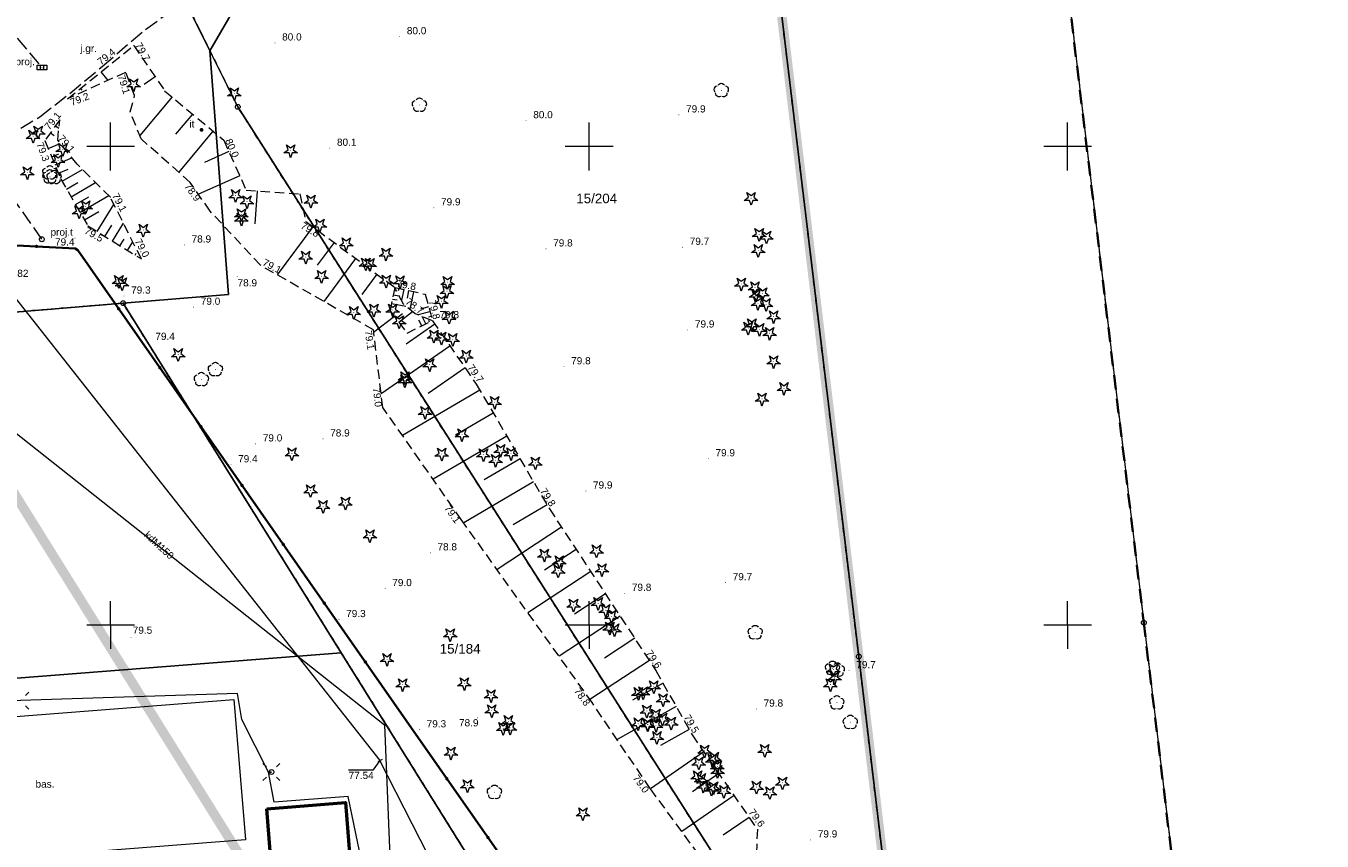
# Model space of a CAD drawing. Extents: x 6411274 to 6413600, y 5890750 to 5892331.
# Tile 16 of 22: x 6413041 to 6413177, y 5891227 to 5891313. Entities that reach past the tile are written whole.
import ezdxf
from ezdxf.enums import TextEntityAlignment as Align

# ---------------------------------------------------------------- set-up
doc = ezdxf.new("R2010")
doc.units = 0
for name, pattern in [('PRZER1-1', [1, 0.5, -0.5]), ('PRZER2-1', [1.5, 1, -0.5]), ('PRZER3-1', [2, 1.5, -0.5]), ('PRZER3-2', [2.5, 1.5, -1])]:
    doc.linetypes.add(name, pattern=pattern)
doc.layers.get('0').update_dxf_attribs({"linetype": 'CONTINUOUS'})
doc.layers.add('@zakres', color=30, linetype='CONTINUOUS')
for name, color, linetype, lineweight in [('GEPPGD', 7, 'CONTINUOUS', 18), ('GEPPGO', 7, 'CONTINUOUS', 18), ('GESDZI', 7, 'CONTINUOUS', 18), ('GESDZI_O', 7, 'CONTINUOUS', 18), ('GESJOB', 7, 'CONTINUOUS', 35), ('GSLKOG', 7, 'CONTINUOUS', 35), ('GSPTZI', 7, 'CONTINUOUS', 18), ('GSPTZI_O', 7, 'CONTINUOUS', 18), ('GSPWPN', 7, 'CONTINUOUS', 13), ('GSPWPN_O', 7, 'CONTINUOUS', 13), ('GSSBZO', 7, 'CONTINUOUS', 50), ('GSSKOA', 7, 'CONTINUOUS', 18), ('GSSKOA_O', 7, 'CONTINUOUS', 18), ('GSSSBA', 7, 'CONTINUOUS', 18), ('GSSSBA_O', 7, 'CONTINUOUS', 18), ('GSSTRZ', 7, 'CONTINUOUS', 18), ('GSSZSN', 7, 'CONTINUOUS', 18), ('GUPELA', 7, 'CONTINUOUS', 18), ('GUPIKP', 7, 'CONTINUOUS', 18), ('GUPIKP_O', 7, 'CONTINUOUS', 18), ('GUPISN', 7, 'CONTINUOUS', 18), ('GUPPRZ_O', 7, 'CONTINUOUS', 18), ('GUPZCP', 7, 'CONTINUOUS', 18)]:
    doc.layers.add(name, color=color, linetype=linetype, lineweight=lineweight)
for name, color, linetype, lineweight, true_color in [('GESUZY', 7, 'CONTINUOUS', 18, 0x008000), ('GSPRDI', 7, 'CONTINUOUS', 18, 0x008000), ('GSPRDL', 7, 'CONTINUOUS', 18, 0x008000), ('GULEPR', 1, 'CONTINUOUS', 18, 0xff0000), ('GULKPR', 7, 'CONTINUOUS', 18, 0x803300), ('GULKPR_O', 7, 'CONTINUOUS', 18, 0x803300), ('GULTPR', 7, 'CONTINUOUS', 18, 0xff9100), ('GUPKKS', 7, 'CONTINUOUS', 18, 0x803300), ('GUPKKS_O', 7, 'CONTINUOUS', 18, 0x803300), ('Ramka sekcyjna', 7, 'CONTINUOUS', 18, 0xa5007c)]:
    doc.layers.add(name, color=color, linetype=linetype, lineweight=lineweight, true_color=true_color)
doc.styles.add('Arial', font='Arial')

# ---------------------------------------------------------------- blocks, each defined once
blk = doc.blocks.new('GSPWPN1')
blk.add_hatch(color=0).paths.add_polyline_path([(-0.045, 0), (-0.043467, -0.011647), (-0.038971, -0.0225), (-0.03182, -0.03182), (-0.0225, -0.038971), (-0.011647, -0.043467), (0, -0.045), (0.011647, -0.043467), (0.0225, -0.038971), (0.03182, -0.03182), (0.038971, -0.0225), (0.043467, -0.011647), (0.045, 0), (0.043467, 0.011647), (0.038971, 0.0225), (0.03182, 0.03182), (0.0225, 0.038971), (0.011647, 0.043467), (0, 0.045), (-0.011647, 0.043467), (-0.0225, 0.038971), (-0.03182, 0.03182), (-0.038971, 0.0225), (-0.043467, 0.011647)])
blk = doc.blocks.new('GSPRDI1')
blk.add_hatch(color=0).paths.add_polyline_path([(0, -0.045), (0.013906, -0.042798), (0.02645, -0.036406), (0.036406, -0.02645), (0.042798, -0.013906), (0.045, 0), (0.042798, 0.013906), (0.036406, 0.02645), (0.02645, 0.036406), (0.013906, 0.042798), (0, 0.045), (-0.013906, 0.042798), (-0.02645, 0.036406), (-0.036406, 0.02645), (-0.042798, 0.013906), (-0.045, 0), (-0.042798, -0.013906), (-0.036406, -0.02645), (-0.02645, -0.036406), (-0.013906, -0.042798)])
at = {"color": 0}
blk.add_lwpolyline([(0.272471, 0.088531), (0.713338, -0.231778), (0.168396, -0.231778), (0, -0.750048), (-0.168396, -0.231778), (-0.713338, -0.231778), (-0.272471, 0.088531), (-0.440867, 0.606801), (0, 0.286493), (0.440867, 0.606801)], close=True, dxfattribs=at)
blk = doc.blocks.new('GSPRDL1')
blk.add_hatch(color=0).paths.add_polyline_path([(0, -0.045), (0.013906, -0.042798), (0.02645, -0.036406), (0.036406, -0.02645), (0.042798, -0.013906), (0.045, 0), (0.042798, 0.013906), (0.036406, 0.02645), (0.02645, 0.036406), (0.013906, 0.042798), (0, 0.045), (-0.013906, 0.042798), (-0.02645, 0.036406), (-0.036406, 0.02645), (-0.042798, 0.013906), (-0.045, 0), (-0.042798, -0.013906), (-0.036406, -0.02645), (-0.02645, -0.036406), (-0.013906, -0.042798)])
at = {"color": 0}
for points in [[(-0.635969, -0.134326), (-0.70458, -0.024001), (-0.731429, 0.103115), (-0.713292, 0.231763), (-0.652348, 0.346501), (-0.55591, 0.433559), (-0.435555, 0.482485)], [(-0.324277, 0.563333), (-0.240553, 0.662679), (-0.127956, 0.727494), (0, 0.75), (0.127956, 0.727494), (0.240553, 0.662679), (0.324277, 0.563333)], [(0.435555, 0.482485), (0.55591, 0.433559), (0.652348, 0.346501), (0.713292, 0.231763), (0.731429, 0.103115), (0.70458, -0.024001), (0.635969, -0.134326)], [(-0.068773, -0.646351), (-0.194901, -0.677512), (-0.324092, -0.663766), (-0.440839, -0.606763), (-0.531129, -0.513345), (-0.584125, -0.394725), (-0.593465, -0.265141)], [(0.593465, -0.265141), (0.584125, -0.394725), (0.531129, -0.513345), (0.440839, -0.606763), (0.324092, -0.663766), (0.194901, -0.677512), (0.068773, -0.646351)]]:
    blk.add_lwpolyline(points, dxfattribs=at)
blk = doc.blocks.new('GSPTZI1')
blk.add_hatch(color=0).paths.add_polyline_path([(-0.2, 0), (-0.193185, -0.051764), (-0.173205, -0.1), (-0.141421, -0.141421), (-0.1, -0.173205), (-0.051764, -0.193185), (0, -0.2), (0.051764, -0.193185), (0.1, -0.173205), (0.141421, -0.141421), (0.173205, -0.1), (0.193185, -0.051764), (0.2, 0), (0.193185, 0.051764), (0.173205, 0.1), (0.141421, 0.141421), (0.1, 0.173205), (0.051764, 0.193185), (0, 0.2), (-0.051764, 0.193185), (-0.1, 0.173205), (-0.141421, 0.141421), (-0.173205, 0.1), (-0.193185, 0.051764)])
blk = doc.blocks.new('GUPKKS1')
at = {"color": 0}
blk.add_lwpolyline([(0.5, -0.25), (-0.5, -0.25), (-0.5, 0.25), (0.5, 0.25)], close=True, dxfattribs=at)
for points in [[(-0.175, -0.25), (-0.175, 0.25)], [(0.175, -0.25), (0.175, 0.25)]]:
    blk.add_lwpolyline(points, dxfattribs=at)
blk = doc.blocks.new('GUPELA2')
blk.add_hatch(color=0).paths.add_polyline_path([(-0.001087, 0.044987), (0.011881, 0.043403), (0.021281, 0.03965), (0.030065, 0.033482), (0.038133, 0.023893), (0.043117, 0.012881), (0.044986, 0.001113), (0.044323, -0.007777), (0.040557, -0.019497), (0.033417, -0.030138), (0.024849, -0.037517), (0.013788, -0.042836), (0.002013, -0.044955), (-0.00982, -0.043916), (-0.020466, -0.040077), (-0.029541, -0.033946), (-0.036867, -0.025804), (-0.04187, -0.01649), (-0.04461, -0.005909), (-0.044532, 0.006476), (-0.041285, 0.017903), (-0.034764, 0.028574), (-0.024479, 0.03776), (-0.013449, 0.042943)])
at = {"color": 0}
for points in [[(-0.883883, 0.883883), (-0.53033, 0.53033)], [(0.883883, 0.883883), (0.53033, 0.53033)], [(-0.883883, -0.883883), (-0.53033, -0.53033)], [(0.883883, -0.883883), (0.53033, -0.53033)]]:
    blk.add_lwpolyline(points, dxfattribs=at)
blk = doc.blocks.new('GUPELA1')
at = {"color": 0}
blk.add_lwpolyline([(0, 0.25), (0.064705, 0.241481), (0.125, 0.216506), (0.176777, 0.176777), (0.216506, 0.125), (0.241481, 0.064705), (0.25, 0), (0.241481, -0.064705), (0.216506, -0.125), (0.176777, -0.176777), (0.125, -0.216506), (0.064705, -0.241481), (0, -0.25), (-0.064705, -0.241481), (-0.125, -0.216506), (-0.176777, -0.176777), (-0.216506, -0.125), (-0.241481, -0.064705), (-0.25, 0), (-0.241481, 0.064705), (-0.216506, 0.125), (-0.176777, 0.176777), (-0.125, 0.216506), (-0.064705, 0.241481)], close=True, dxfattribs=at)
blk = doc.blocks.new('GUPZCP1')
at = {"color": 0}
blk.add_lwpolyline([(0, 0.25), (0, -0.25)], dxfattribs=at)
blk = doc.blocks.new('GUPIKP1_1')
at = {"color": 0}
blk.add_lwpolyline([(0, 0.25), (0.064705, 0.241481), (0.125, 0.216506), (0.176777, 0.176777), (0.216506, 0.125), (0.241481, 0.064705), (0.25, 0), (0.241481, -0.064705), (0.216506, -0.125), (0.176777, -0.176777), (0.125, -0.216506), (0.064705, -0.241481), (0, -0.25), (-0.064705, -0.241481), (-0.125, -0.216506), (-0.176777, -0.176777), (-0.216506, -0.125), (-0.241481, -0.064705), (-0.25, 0), (-0.241481, 0.064705), (-0.216506, 0.125), (-0.176777, 0.176777), (-0.125, 0.216506), (-0.064705, 0.241481)], close=True, dxfattribs=at)
blk = doc.blocks.new('GUPISN1')
at = {"color": 0}
blk.add_lwpolyline([(0, 0.25), (0.064705, 0.241481), (0.125, 0.216506), (0.176777, 0.176777), (0.216506, 0.125), (0.241481, 0.064705), (0.25, 0), (0.241481, -0.064705), (0.216506, -0.125), (0.176777, -0.176777), (0.125, -0.216506), (0.064705, -0.241481), (0, -0.25), (-0.064705, -0.241481), (-0.125, -0.216506), (-0.176777, -0.176777), (-0.216506, -0.125), (-0.241481, -0.064705), (-0.25, 0), (-0.241481, 0.064705), (-0.216506, 0.125), (-0.176777, 0.176777), (-0.125, 0.216506), (-0.064705, 0.241481)], close=True, dxfattribs=at)
blk = doc.blocks.new('GEPPGO1_1')
at = {"color": 0}
blk.add_lwpolyline([(0, 0.25), (0.077254, 0.237764), (0.146946, 0.202254), (0.202254, 0.146946), (0.237764, 0.077254), (0.25, 0), (0.237764, -0.077254), (0.202254, -0.146946), (0.146946, -0.202254), (0.077254, -0.237764), (0, -0.25), (-0.077254, -0.237764), (-0.146946, -0.202254), (-0.202254, -0.146946), (-0.237764, -0.077254), (-0.25, 0), (-0.237764, 0.077254), (-0.202254, 0.146946), (-0.146946, 0.202254), (-0.077254, 0.237764)], close=True, dxfattribs=at)
blk = doc.blocks.new('GEPPGD1_1')
at = {"color": 0}
blk.add_lwpolyline([(0, 0.25), (0.077254, 0.237764), (0.146946, 0.202254), (0.202254, 0.146946), (0.237764, 0.077254), (0.25, 0), (0.237764, -0.077254), (0.202254, -0.146946), (0.146946, -0.202254), (0.077254, -0.237764), (0, -0.25), (-0.077254, -0.237764), (-0.146946, -0.202254), (-0.202254, -0.146946), (-0.237764, -0.077254), (-0.25, 0), (-0.237764, 0.077254), (-0.202254, 0.146946), (-0.146946, 0.202254), (-0.077254, 0.237764)], close=True, dxfattribs=at)
blk = doc.blocks.new('GEPPGD1_2')
blk.add_hatch(color=0).paths.add_polyline_path([(0, -0.045), (0.013906, -0.042798), (0.02645, -0.036406), (0.036406, -0.02645), (0.042798, -0.013906), (0.045, 0), (0.042798, 0.013906), (0.036406, 0.02645), (0.02645, 0.036406), (0.013906, 0.042798), (0, 0.045), (-0.013906, 0.042798), (-0.02645, 0.036406), (-0.036406, 0.02645), (-0.042798, 0.013906), (-0.045, 0), (-0.042798, -0.013906), (-0.036406, -0.02645), (-0.02645, -0.036406), (-0.013906, -0.042798)])
blk = doc.blocks.new('KOLO')
blk.add_hatch(color=0).paths.add_polyline_path([(-0.175, 0), (-0.169037, -0.045293), (-0.151554, -0.0875), (-0.123744, -0.123744), (-0.0875, -0.151554), (-0.045293, -0.169037), (0, -0.175), (0.045293, -0.169037), (0.0875, -0.151554), (0.123744, -0.123744), (0.151554, -0.0875), (0.169037, -0.045293), (0.175, 0), (0.169037, 0.045293), (0.151554, 0.0875), (0.123744, 0.123744), (0.0875, 0.151554), (0.045293, 0.169037), (0, 0.175), (-0.045293, 0.169037), (-0.0875, 0.151554), (-0.123744, 0.123744), (-0.151554, 0.0875), (-0.169037, 0.045293)])

msp = doc.modelspace()

# ---------------------------------------------------------------- linework, layer by layer
at = {"layer": '@zakres', "linetype": 'PRZER3-2', "const_width": 1}
msp.add_lwpolyline([(6413112.78, 5891374.8), (6413060.49, 5891370.92), (6413045.21, 5891343.97), (6412978.93, 5891340.25), (6412981.86, 5891299.8), (6413032.81, 5891275.18), (6413083.63, 5891193.65), (6413097.64, 5891143.94), (6413140, 5891147.41), (6413128.17, 5891246.71), (6413116.37, 5891344.95)], close=True, dxfattribs=at)
at = {"layer": 'GESDZI', "color": 7, "linetype": 'Continuous', "lineweight": 18, "elevation": 10.22}
msp.add_lwpolyline([(6413145.68, 5891455.6), (6413141.17, 5891390.29), (6413157.95, 5891250.25), (6413166.66, 5891177.74), (6413169.9, 5891150.72), (6413176.58, 5891095.56), (6413148.24, 5891079.32), (6413146.99, 5891089.14), (6413141.19, 5891137.48), (6413140.03, 5891147.15), (6413128.17, 5891246.71), (6413116.37, 5891344.95), (6413111.7, 5891383.81), (6413103.43, 5891408.84), (6413090.49, 5891448.01), (6413081.99, 5891445.41), (6413081.41, 5891447.23)], dxfattribs=at)
for points in [[(6413060.38, 5891310), (6413045.68, 5891339.7), (6413062.61, 5891340.91), (6413065.71, 5891345.55), (6413103.43, 5891408.84), (6413111.7, 5891383.81), (6413116.37, 5891344.95), (6413078.98, 5891341.99)], [(6413141.19, 5891137.48), (6413135.14, 5891136.3), (6413128.65, 5891135.05), (6413118.55, 5891166.59), (6413106.84, 5891194.64), (6413102.76, 5891201.17), (6413105.56, 5891203.12), (6413121.73, 5891212.3), (6413063.28, 5891304.13), (6413060.38, 5891310), (6413078.98, 5891341.99), (6413116.37, 5891344.95), (6413128.17, 5891246.71), (6413140.03, 5891147.15)], [(6413051.3, 5891283.63), (6413032.43, 5891282.07), (6413018.53, 5891308.96), (6413014, 5891317.73), (6413009.01, 5891327.37), (6413003.68, 5891336.7), (6413026.02, 5891338.27), (6413045.68, 5891339.7), (6413060.38, 5891310), (6413062.32, 5891284.54)], [(6412875.65, 5891161.65), (6412901.31, 5891163.65), (6412896.32, 5891228.34), (6412920.47, 5891230.22), (6412914.28, 5891309.98), (6412984.08, 5891315.41), (6412984.81, 5891305.99), (6413000.81, 5891307.4), (6413009.33, 5891280.16), (6413021.87, 5891243.03), (6413074.1, 5891247.1), (6413102.76, 5891201.17), (6413106.84, 5891194.64), (6413118.55, 5891166.59), (6413128.65, 5891135.05), (6413135.14, 5891136.3), (6413140.1, 5891086.54), (6413035.1, 5891023.7), (6412895.37, 5891128.2), (6412877.2, 5891141.73)], [(6413000.81, 5891307.4), (6413018.53, 5891308.96), (6413032.43, 5891282.07), (6413051.3, 5891283.63), (6413074.1, 5891247.1), (6413021.87, 5891243.03), (6413009.33, 5891280.16)], [(6413121.73, 5891212.3), (6413105.56, 5891203.12), (6413102.76, 5891201.17), (6413074.1, 5891247.1), (6413051.3, 5891283.63), (6413062.32, 5891284.54), (6413060.38, 5891310), (6413063.28, 5891304.13)]]:
    msp.add_lwpolyline(points, close=True, dxfattribs=at)
at = {"layer": 'GESJOB', "color": 7, "linetype": 'PRZER3-2', "lineweight": 35, "elevation": 10.22}
msp.add_lwpolyline([(6413098.2, 5891748.24), (6413109.98, 5891650.66), (6413123.41, 5891537.93), (6413142.81, 5891481.56), (6413145.17, 5891473.71), (6413146.18, 5891465.84), (6413145.68, 5891455.6), (6413141.17, 5891390.29), (6413157.95, 5891250.25), (6413166.66, 5891177.74), (6413169.9, 5891150.72), (6413176.58, 5891095.56), (6413148.24, 5891079.32), (6413116.44, 5891060.81)], dxfattribs=at)
at = {"layer": 'GESUZY', "color": 96, "linetype": 'PRZER1-1', "lineweight": 18, "true_color": 0x008000, "elevation": 10.08}
for points in [[(6413035.1, 5891023.7), (6413140.1, 5891086.54), (6413135.14, 5891136.3), (6413128.65, 5891135.05), (6413118.55, 5891166.59), (6413106.84, 5891194.64), (6413102.76, 5891201.17), (6413105.56, 5891203.12), (6413121.73, 5891212.3), (6413063.28, 5891304.13), (6413060.38, 5891310), (6413045.68, 5891339.7), (6412994.99, 5891442.15), (6412987.15, 5891491.85)], [(6413145.68, 5891455.6), (6413141.17, 5891390.29), (6413157.95, 5891250.25), (6413166.66, 5891177.74), (6413169.9, 5891150.72), (6413176.58, 5891095.56), (6413148.24, 5891079.32), (6413146.99, 5891089.14), (6413141.19, 5891137.48), (6413140.03, 5891147.15), (6413128.17, 5891246.71), (6413116.37, 5891344.95), (6413111.7, 5891383.81), (6413103.43, 5891408.84), (6413090.49, 5891448.01), (6413081.99, 5891445.41), (6413081.41, 5891447.23)], [(6413081.41, 5891447.23), (6413081.99, 5891445.41), (6413090.49, 5891448.01), (6413103.43, 5891408.84), (6413111.7, 5891383.81), (6413116.37, 5891344.95), (6413128.17, 5891246.71), (6413140.03, 5891147.15), (6413141.19, 5891137.48), (6413146.99, 5891089.14), (6413148.24, 5891079.32), (6413116.44, 5891060.81)], [(6412833.1, 5891293.65), (6412861.22, 5891295.83), (6412865.2, 5891296.14), (6412867.79, 5891262.84), (6412870.62, 5891226.35), (6412896.32, 5891228.34), (6412920.47, 5891230.22), (6412914.28, 5891309.98), (6412984.08, 5891315.41), (6413014, 5891317.73), (6413018.53, 5891308.96), (6413032.43, 5891282.07), (6413051.3, 5891283.63), (6413074.1, 5891247.1), (6413102.76, 5891201.17), (6413106.84, 5891194.64), (6413118.55, 5891166.59), (6413128.65, 5891135.05), (6413135.14, 5891136.3), (6413140.1, 5891086.54), (6413035.1, 5891023.7), (6412895.37, 5891128.2), (6412877.2, 5891141.73), (6412824.07, 5891181.29)]]:
    msp.add_lwpolyline(points, dxfattribs=at)
msp.add_lwpolyline([(6413121.73, 5891212.3), (6413105.56, 5891203.12), (6413102.76, 5891201.17), (6413074.1, 5891247.1), (6413051.3, 5891283.63), (6413032.43, 5891282.07), (6413018.53, 5891308.96), (6413014, 5891317.73), (6413009.01, 5891327.37), (6413003.68, 5891336.7), (6412983.94, 5891371.29), (6412973.62, 5891440.78), (6412994.99, 5891442.15), (6413045.68, 5891339.7), (6413060.38, 5891310), (6413063.28, 5891304.13)], close=True, dxfattribs=at)
at = {"layer": 'GSLKOG', "color": 7, "linetype": 'Continuous', "lineweight": 35, "elevation": 10.18}
msp.add_lwpolyline([(6413012.24, 5891290.42), (6413017.98, 5891290.8), (6413030.72, 5891290.15), (6413046.31, 5891289.35), (6413046.57, 5891289.15), (6413080.89, 5891240.02), (6413102.26, 5891209.44), (6413109.25, 5891193.9), (6413119.39, 5891170.91), (6413120.4, 5891167.36), (6413121.65, 5891161.99), (6413128.46, 5891135.09), (6413133.49, 5891136.06)], dxfattribs=at)
at = {"layer": 'GSSBZO', "color": 7, "linetype": 'Continuous', "lineweight": 50, "elevation": 10.18}
msp.add_lwpolyline([(6413066.31, 5891230.81), (6413074.53, 5891231.45), (6413075.83, 5891215.11), (6413067.62, 5891214.46)], close=True, dxfattribs=at)
at = {"layer": 'GSSKOA', "color": 7, "linetype": 'PRZER3-1', "lineweight": 18, "elevation": 10.18}
msp.add_lwpolyline([(6413038.19, 5891304.51), (6413036.02, 5891303.88), (6413031.31, 5891302.71), (6413027.17, 5891301.61), (6413021.98, 5891302.55), (6413017.56, 5891304.17), (6413009.05, 5891309.19, -0.091136), (6413012.17, 5891301.2), (6413016.07, 5891299.58), (6413020.27, 5891297.68), (6413028.1, 5891296.94), (6413033.02, 5891298.14), (6413037.18, 5891299.83), (6413042.59, 5891303.1), (6413045.72, 5891305.54), (6413049.12, 5891308.36), (6413053.63, 5891312.22), (6413057.6, 5891315.07), (6413062.22, 5891319.51), (6413066.74, 5891324.88), (6413071.86, 5891332.64), (6413074.52, 5891337.74), (6413078.73, 5891346.43), (6413086.34, 5891359.86)], format="xyb", dxfattribs=at)
at = {"layer": 'GSSSBA', "color": 7, "linetype": 'Continuous', "lineweight": 18, "elevation": 10.1}
msp.add_lwpolyline([(6413022.18, 5891239.04), (6413062.88, 5891242.21), (6413064.1, 5891227.58), (6413023.32, 5891224.41)], close=True, dxfattribs=at)
at = {"layer": 'GSSTRZ', "color": 7, "linetype": 'Continuous', "lineweight": 18, "elevation": 10.34}
msp.add_lwpolyline([(6413145.68, 5891455.6), (6413141.17, 5891390.29), (6413157.95, 5891250.25), (6413166.66, 5891177.74), (6413169.9, 5891150.72), (6413176.58, 5891095.56), (6413148.24, 5891079.32), (6413146.99, 5891089.14), (6413141.19, 5891137.48), (6413140.03, 5891147.15), (6413128.17, 5891246.71), (6413116.37, 5891344.95), (6413111.7, 5891383.81), (6413103.43, 5891408.84), (6413090.49, 5891448.01), (6413081.99, 5891445.41), (6413081.41, 5891447.23)], dxfattribs=at)
at = {"layer": 'GSSZSN', "color": 7, "linetype": 'PRZER2-1', "lineweight": 18, "elevation": 10.06}
msp.add_lwpolyline([(6413112.33, 5891224.81), (6413106.37, 5891232.94), (6413100.31, 5891241.9), (6413086.64, 5891261.02), (6413078.44, 5891272.74), (6413077.45, 5891280.85), (6413065.66, 5891287.59), (6413060.4, 5891293.24), (6413058.32, 5891296.24), (6413053.19, 5891300.79), (6413052.03, 5891303.63), (6413052.51, 5891305.31), (6413051.57, 5891307.74), (6413045.5, 5891304.97), (6413052.42, 5891310.55), (6413055.64, 5891305.82), (6413061.82, 5891300.66), (6413064.15, 5891295.45), (6413069.76, 5891295.05), (6413070.38, 5891292.17), (6413079.68, 5891285.27), (6413079.21, 5891282.84), (6413080.97, 5891280.5), (6413083.62, 5891281.8), (6413088.21, 5891275.17), (6413095.85, 5891262.14), (6413106.98, 5891245.25), (6413110.75, 5891238.53), (6413117.58, 5891228.66), (6413117.32, 5891222.39)], dxfattribs=at)
at = {"layer": 'GSSZSN', "color": 7, "linetype": 'Continuous', "lineweight": 18, "elevation": 10.06}
for points in [[(6413049.74, 5891306.9), (6413049.01, 5891307.8)], [(6413046.85, 5891306.06), (6413046.99, 5891305.89)], [(6413054.65, 5891307.28), (6413053.5, 5891306.49)], [(6413056.42, 5891305.17), (6413053.05, 5891301.13)], [(6413058.56, 5891303.39), (6413056.79, 5891301.27)], [(6413044.24, 5891302.17), (6413044.59, 5891301.92)], [(6413043.7, 5891301.41), (6413044.1, 5891301.13)], [(6413060.69, 5891301.6), (6413057.11, 5891297.32)], [(6413043.48, 5891299.79), (6413044.74, 5891300.31)], [(6413062.35, 5891299.47), (6413059.8, 5891298.33)], [(6413043.84, 5891298.93), (6413044.59, 5891299.24)], [(6413044.19, 5891298.07), (6413045.96, 5891298.8)], [(6413044.55, 5891297.21), (6413045.57, 5891297.63)], [(6413044.94, 5891296.36), (6413047.06, 5891297.58)], [(6413063.49, 5891296.93), (6413059.18, 5891295)], [(6413045.4, 5891295.55), (6413046.58, 5891296.23)], [(6413045.87, 5891294.74), (6413048.43, 5891296.22)], [(6413065.3, 5891295.37), (6413065.06, 5891291.93)], [(6413046.33, 5891293.94), (6413047.73, 5891294.74)], [(6413046.8, 5891293.13), (6413049.81, 5891294.86)], [(6413048.6, 5891291.1), (6413050.35, 5891293.95)], [(6413047.26, 5891292.32), (6413048.78, 5891293.19)], [(6413049.39, 5891290.61), (6413050.12, 5891291.79)], [(6413050.18, 5891290.12), (6413051.34, 5891291.99)], [(6413071.12, 5891291.62), (6413067.4, 5891286.6)], [(6413050.97, 5891289.63), (6413051.4, 5891290.32)], [(6413051.77, 5891289.14), (6413052.32, 5891290.03)], [(6413073.35, 5891289.96), (6413071.59, 5891287.59)], [(6413052.56, 5891288.65), (6413052.68, 5891288.85)], [(6413075.59, 5891288.31), (6413072.26, 5891283.82)], [(6413077.82, 5891286.65), (6413076.25, 5891284.54)], [(6413079.53, 5891284.5), (6413080.15, 5891284.38)], [(6413079.62, 5891284.95), (6413079.75, 5891284.92)], [(6413080.11, 5891285.17), (6413080.06, 5891284.92)], [(6413080.63, 5891285.06), (6413080.38, 5891283.95)], [(6413081.14, 5891284.95), (6413080.97, 5891284.16)], [(6413081.65, 5891284.83), (6413081.25, 5891283)], [(6413079.36, 5891283.61), (6413080.86, 5891283.32)], [(6413079.45, 5891284.06), (6413079.94, 5891283.96)], [(6413083.23, 5891283.24), (6413082.37, 5891283.01)], [(6413079.67, 5891282.23), (6413077.48, 5891280.58)], [(6413079.83, 5891282.02), (6413080.51, 5891282.54)], [(6413080.1, 5891281.66), (6413081.55, 5891282.75)], [(6413083.37, 5891282.74), (6413082.12, 5891282.4)], [(6413082.51, 5891281.26), (6413082.21, 5891281.87)], [(6413082.92, 5891281.46), (6413082.54, 5891282.24)], [(6413083.5, 5891282.23), (6413083.22, 5891282.15)], [(6413083.32, 5891281.66), (6413083.24, 5891281.82)], [(6413083.87, 5891281.43), (6413080.88, 5891279.36)], [(6413085.46, 5891279.15), (6413078.27, 5891274.17)], [(6413087.04, 5891276.86), (6413083.17, 5891274.19)], [(6413088.57, 5891274.55), (6413080.49, 5891269.81)], [(6413089.98, 5891272.15), (6413086.03, 5891269.84)], [(6413091.39, 5891269.75), (6413083.69, 5891265.24)], [(6413092.79, 5891267.36), (6413089.04, 5891265.16)], [(6413094.2, 5891264.96), (6413086.89, 5891260.67)], [(6413095.6, 5891262.56), (6413092.06, 5891260.48)], [(6413097.11, 5891260.23), (6413090.38, 5891255.79)], [(6413098.64, 5891257.91), (6413095.32, 5891255.72)], [(6413100.17, 5891255.59), (6413093.61, 5891251.27)], [(6413101.7, 5891253.27), (6413098.46, 5891251.13)], [(6413103.23, 5891250.94), (6413096.85, 5891246.74)], [(6413104.76, 5891248.62), (6413101.61, 5891246.55)], [(6413106.29, 5891246.3), (6413100.08, 5891242.22)], [(6413107.72, 5891243.93), (6413104.54, 5891242.14)], [(6413109.08, 5891241.5), (6413102.92, 5891238.04)], [(6413110.44, 5891239.08), (6413107.46, 5891237.41)], [(6413111.97, 5891236.76), (6413106.4, 5891232.9)], [(6413113.56, 5891234.48), (6413110.8, 5891232.57)], [(6413115.14, 5891232.19), (6413109.69, 5891228.42)], [(6413116.72, 5891229.9), (6413114.02, 5891228.04)]]:
    msp.add_lwpolyline(points, dxfattribs=at)
at = {"layer": 'GSSZSN', "color": 7, "linetype": 'PRZER2-1', "lineweight": 18, "elevation": 10.06}
for points in [[(6413044.68, 5891302.79), (6413043.14, 5891300.61), (6413044.8, 5891296.6), (6413047.62, 5891291.7), (6413053.21, 5891288.25), (6413049.98, 5891294.69), (6413046.5, 5891298.14), (6413044.47, 5891300.64)], [(6413079.68, 5891285.27), (6413079.21, 5891282.84), (6413080.97, 5891280.5), (6413083.62, 5891281.8), (6413081.83, 5891282.52), (6413080.6, 5891283.54)], [(6413079.68, 5891285.27), (6413082.88, 5891284.56), (6413083.62, 5891281.8), (6413081.83, 5891282.52), (6413080.6, 5891283.54)]]:
    msp.add_lwpolyline(points, close=True, dxfattribs=at)
at = {"layer": 'GULEPR', "color": 1, "linetype": 'Continuous', "lineweight": 18, "true_color": 0xff0000, "elevation": 10.14}
msp.add_lwpolyline([(6413057.53, 5891190.2), (6413086.01, 5891192.21), (6413084.77, 5891208.47), (6413079.14, 5891209.99), (6413078.41, 5891214.78), (6413074.83, 5891232.1), (6413067.08, 5891231.49), (6413066.49, 5891234.63), (6413066.8, 5891234.65), (6413066.49, 5891234.63), (6413063.72, 5891240.12), (6413063.26, 5891242.84), (6413040.58, 5891242.11), (6413026.7, 5891240.9), (6413022.63, 5891246.36), (6413021.74, 5891256.28), (6413023.41, 5891260.57), (6413030.35, 5891262.24), (6413029.49, 5891282.3)], dxfattribs=at)
at = {"layer": 'GULKPR', "color": 36, "linetype": 'PRZER3-1', "lineweight": 18, "true_color": 0x803300, "elevation": 10.14}
msp.add_lwpolyline([(6412984.87, 5891408.6), (6412992.53, 5891407.37), (6413002.04, 5891379.29), (6413013.84, 5891353.14), (6413017.79, 5891341.26), (6413033.79, 5891318.95), (6413042.84, 5891308.24)], dxfattribs=at)
at = {"layer": 'GULKPR', "color": 36, "linetype": 'Continuous', "lineweight": 18, "true_color": 0x803300, "elevation": 10.14}
for points in [[(6412869.94, 5891320.93), (6412897.31, 5891323.37), (6413003.36, 5891330.85), (6413013.13, 5891320.17), (6413038.04, 5891286.66), (6413078.14, 5891235.84)], [(6412985.54, 5891323.24), (6413011.2, 5891315.65), (6413016.19, 5891288.95), (6413078.6, 5891239.59), (6413079.99, 5891206.11)], [(6413070.08, 5891193.15), (6413094.07, 5891195.11), (6413091.64, 5891209.4), (6413078.14, 5891235.84)]]:
    msp.add_lwpolyline(points, dxfattribs=at)
at = {"layer": 'GULTPR', "color": 30, "linetype": 'PRZER3-1', "lineweight": 18, "true_color": 0xff9100, "elevation": 10.14}
msp.add_lwpolyline([(6413042.82, 5891290.3), (6413037.46, 5891297.93), (6413035.69, 5891302.56), (6413027.78, 5891313.44), (6413027.42, 5891313.97)], dxfattribs=at)
at = {"layer": 'GUPPRZ_O', "color": 36, "linetype": 'Continuous', "lineweight": 13, "true_color": 0x803300, "elevation": 10.8, "flags": 128}
msp.add_lwpolyline([(6413078.14, 5891235.84), (6413077.39, 5891234.85), (6413074.87, 5891234.85)], dxfattribs=at)
at = {"layer": 'Ramka sekcyjna', "color": 224, "linetype": 'Continuous', "lineweight": 18, "true_color": 0xa5007c, "elevation": 100, "flags": 128}
for points in [[(6413050, 5891297.5), (6413050, 5891302.5)], [(6413100, 5891297.5), (6413100, 5891302.5)], [(6413150, 5891297.5), (6413150, 5891302.5)], [(6413052.5, 5891300), (6413047.5, 5891300)], [(6413102.5, 5891300), (6413097.5, 5891300)], [(6413152.5, 5891300), (6413147.5, 5891300)], [(6413050, 5891250), (6413050, 5891252.5)], [(6413100, 5891250), (6413100, 5891252.5)], [(6413150, 5891250), (6413150, 5891252.5)], [(6413052.5, 5891250), (6413047.5, 5891250)], [(6413052.5, 5891250), (6413047.5, 5891250)], [(6413050, 5891250), (6413050, 5891247.5)], [(6413102.5, 5891250), (6413097.5, 5891250)], [(6413102.5, 5891250), (6413097.5, 5891250)], [(6413100, 5891250), (6413100, 5891247.5)], [(6413152.5, 5891250), (6413147.5, 5891250)], [(6413152.5, 5891250), (6413147.5, 5891250)], [(6413150, 5891250), (6413150, 5891247.5)]]:
    msp.add_lwpolyline(points, dxfattribs=at)

# ---------------------------------------------------------------- block references
at = {"layer": 'GEPPGD', "color": 7, "linetype": 'Continuous', "lineweight": 18}
for name, p in [('GEPPGD1_2', (6413060.38, 5891310, 10.24)), ('GEPPGD1_1', (6413063.28, 5891304.13, 10.24)), ('GEPPGD1_2', (6413062.32, 5891284.54, 10.24)), ('GEPPGD1_1', (6413051.3, 5891283.63, 10.24)), ('GEPPGD1_2', (6413074.1, 5891247.1, 10.24)), ('GEPPGD1_1', (6413128.17, 5891246.71, 10.24))]:
    msp.add_blockref(name, p, dxfattribs=at)
at = {"layer": 'GEPPGO', "color": 7, "linetype": 'Continuous', "lineweight": 18}
msp.add_blockref('GEPPGO1_1', (6413157.95, 5891250.25, 10.24), dxfattribs=at)
at = {"layer": 'GSLKOG', "color": 7, "linetype": 'Continuous', "lineweight": 35}
for p, rotation in [((6413042.26, 5891289.56, 10.18), 357.0624467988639), ((6413042.26, 5891289.56, 10.18), 357.0624467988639), ((6413050.84, 5891283.03, 10.18), 304.9364114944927), ((6413050.84, 5891283.03, 10.18), 304.9364114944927), ((6413055.14, 5891276.88, 10.18), 304.9364114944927), ((6413055.14, 5891276.88, 10.18), 304.9364114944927), ((6413059.43, 5891270.73, 10.18), 304.9364114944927), ((6413059.43, 5891270.73, 10.18), 304.9364114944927), ((6413063.73, 5891264.58, 10.18), 304.9364114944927), ((6413063.73, 5891264.58, 10.18), 304.9364114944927), ((6413068.03, 5891258.44, 10.18), 304.9364114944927), ((6413068.03, 5891258.44, 10.18), 304.9364114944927), ((6413072.32, 5891252.29, 10.18), 304.9364114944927), ((6413072.32, 5891252.29, 10.18), 304.9364114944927), ((6413076.62, 5891246.14, 10.18), 304.9364114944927), ((6413076.62, 5891246.14, 10.18), 304.9364114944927), ((6413085.13, 5891233.95, 10.18), 304.9467261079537), ((6413085.13, 5891233.95, 10.18), 304.9467261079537), ((6413089.43, 5891227.8, 10.18), 304.9467261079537), ((6413089.43, 5891227.8, 10.18), 304.9467261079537)]:
    msp.add_blockref('KOLO', p, dxfattribs=dict(at, rotation=rotation))
at = {"layer": 'GSPRDI', "color": 96, "linetype": 'Continuous', "lineweight": 18, "true_color": 0x008000}
for p in [(6413052.41, 5891306.46, 10.12), (6413062.93, 5891305.52, 10.12), (6413042.43, 5891301.53, 10.12), (6413041.9, 5891301.08, 10.12), (6413045, 5891299.71, 10.12), (6413068.81, 5891299.56, 10.12), (6413044.51, 5891298.54, 10.12), (6413041.3, 5891297.26, 10.12), (6413063.06, 5891294.88, 10.12), (6413116.92, 5891294.6, 10.12), (6413047.4, 5891293.73, 10.12), (6413064.25, 5891294.25, 10.12), (6413070.93, 5891294.3, 10.12), (6413046.71, 5891293.19, 10.12), (6413063.67, 5891292.88, 10.12), (6413063.67, 5891292.44, 10.12), (6413053.41, 5891291.26, 10.12), (6413071.87, 5891291.79, 10.12), (6413117.76, 5891290.82, 10.12), (6413118.53, 5891290.56, 10.12), (6413074.62, 5891289.84, 10.12), (6413070.39, 5891288.44, 10.12), (6413078.77, 5891288.77, 10.12), (6413117.67, 5891289.14, 10.12), (6413076.67, 5891287.74, 10.12), (6413077.08, 5891287.68, 10.12), (6413050.86, 5891285.91, 10.12), (6413051.2, 5891285.66, 10.12), (6413072.04, 5891286.43, 10.12), (6413078.8, 5891285.94, 10.12), (6413080.24, 5891285.89, 10.12), (6413085.2, 5891285.82, 10.12), (6413115.9, 5891285.63, 10.12), (6413117.33, 5891285.26, 10.12), (6413084.56, 5891283.83, 10.12), (6413085.14, 5891284.88, 10.12), (6413117.44, 5891284.48, 10.12), (6413118.11, 5891284.64, 10.12), (6413075.41, 5891282.66, 10.12), (6413077.51, 5891282.92, 10.12), (6413079.47, 5891282.92, 10.12), (6413117.64, 5891283.62, 10.12), (6413118.49, 5891283.5, 10.12), (6413080.16, 5891281.7, 10.12), (6413085.37, 5891282.17, 10.12), (6413117, 5891281.39, 10.12), (6413119.28, 5891282.23, 10.12), (6413083.78, 5891280.2, 10.12), (6413084.57, 5891280, 10.12), (6413085.75, 5891279.86, 10.12), (6413116.62, 5891281.04, 10.12), (6413117.81, 5891280.9, 10.12), (6413118.86, 5891280.49, 10.12), (6413057.06, 5891278.27, 10.12), (6413083.34, 5891277.22, 10.12), (6413087.16, 5891278.1, 10.12), (6413119.28, 5891277.52, 10.12), (6413080.76, 5891275.84, 10.12), (6413080.75, 5891275.53, 10.12), (6413120.36, 5891274.72, 10.12), (6413090.13, 5891273.28, 10.12), (6413118.06, 5891273.63, 10.12), (6413082.85, 5891272.22, 10.12), (6413086.71, 5891269.9, 10.12), (6413068.94, 5891267.92, 10.12), (6413084.6, 5891267.87, 10.12), (6413088.96, 5891267.82, 10.12), (6413090.75, 5891268.26, 10.12), (6413091.84, 5891267.91, 10.12), (6413090.23, 5891267.21, 10.12), (6413094.38, 5891266.95, 10.12), (6413070.89, 5891264.06, 10.12), (6413072.2, 5891262.4, 10.12), (6413074.54, 5891262.76, 10.12), (6413077.09, 5891259.35, 10.12), (6413095.32, 5891257.31, 10.12), (6413100.77, 5891257.76, 10.12), (6413096.77, 5891255.67, 10.12), (6413096.88, 5891256.62, 10.12), (6413101.34, 5891255.8, 10.12), (6413098.37, 5891252.09, 10.12), (6413100.94, 5891252.27, 10.12), (6413101.73, 5891251.55, 10.12), (6413102.33, 5891250.92, 10.12), (6413085.48, 5891249.01, 10.12), (6413102.16, 5891249.7, 10.12), (6413102.65, 5891249.51, 10.12), (6413078.88, 5891246.41, 10.12), (6413125.53, 5891245.35, 10.12), (6413125.66, 5891244.5, 10.12), (6413080.51, 5891243.77, 10.12), (6413086.96, 5891243.89, 10.12), (6413106.75, 5891243.57, 10.12), (6413125.21, 5891243.79, 10.12), (6413089.75, 5891242.63, 10.12), (6413105.15, 5891242.86, 10.12), (6413105.64, 5891242.94, 10.12), (6413107.72, 5891242.22, 10.12), (6413089.82, 5891241.05, 10.12), (6413106.03, 5891241.02, 10.12), (6413106.97, 5891240.6, 10.12), (6413091.02, 5891239.2, 10.12), (6413091.56, 5891239.93, 10.12), (6413091.74, 5891239.25, 10.12), (6413105.13, 5891239.69, 10.12), (6413106.1, 5891239.63, 10.12), (6413106.14, 5891239.61, 10.12), (6413106.99, 5891239.52, 10.12), (6413107.67, 5891240.19, 10.12), (6413108.58, 5891239.78, 10.12), (6413107.08, 5891238.26, 10.12), (6413085.56, 5891236.63, 10.12), (6413112.06, 5891236.86, 10.12), (6413118.35, 5891236.92, 10.12), (6413111.45, 5891235.61, 10.12), (6413112.87, 5891235.91, 10.12), (6413113.09, 5891236.1, 10.12), (6413113.4, 5891235.22, 10.12), (6413111.33, 5891234.16, 10.12), (6413111.72, 5891233.87, 10.12), (6413113.42, 5891234.71, 10.12), (6413087.28, 5891233.24, 10.12), (6413111.93, 5891233.19, 10.12), (6413112.79, 5891232.87, 10.12), (6413112.99, 5891233.03, 10.12), (6413114.08, 5891232.63, 10.12), (6413117.49, 5891233.07, 10.12), (6413118.89, 5891232.51, 10.12), (6413120.2, 5891233.52, 10.12), (6413099.35, 5891230.29, 10.12)]:
    msp.add_blockref('GSPRDI1', p, dxfattribs=at)
at = {"layer": 'GSPRDL', "color": 96, "linetype": 'Continuous', "lineweight": 18, "true_color": 0x008000}
for p in [(6413113.81, 5891305.85, 10.12), (6413082.26, 5891304.33, 10.12), (6413043.64, 5891297.26, 10.12), (6413043.66, 5891296.83, 10.12), (6413044.09, 5891296.77, 10.12), (6413059.48, 5891275.66, 10.12), (6413060.94, 5891276.7, 10.12), (6413117.35, 5891249.21, 10.12), (6413125.42, 5891245.49, 10.12), (6413125.93, 5891245.31, 10.12), (6413125.88, 5891241.89, 10.12), (6413127.29, 5891239.85, 10.12), (6413090.1, 5891232.54, 10.12)]:
    msp.add_blockref('GSPRDL1', p, dxfattribs=at)
at = {"layer": 'GSPTZI', "color": 7, "linetype": 'Continuous', "lineweight": 18}
msp.add_blockref('GSPTZI1', (6413059.5, 5891301.73, 10.12), dxfattribs=at)
at = {"layer": 'GSPWPN', "color": 7, "linetype": 'Continuous', "lineweight": 13}
for p in [(6413080.2, 5891311.47, 10.08), (6413052.42, 5891310.55, 10.08), (6413067.17, 5891310.82, 10.08), (6413049.12, 5891308.36, 10.08), (6413051.57, 5891307.74, 10.08), (6413045.5, 5891304.97, 10.08), (6413109.38, 5891303.3, 10.08), (6413044.68, 5891302.79, 10.08), (6413093.41, 5891302.7, 10.08), (6413043.14, 5891300.61, 10.08), (6413044.47, 5891300.64, 10.08), (6413061.82, 5891300.66, 10.08), (6413072.9, 5891299.82, 10.08), (6413058.32, 5891296.24, 10.08), (6413049.98, 5891294.69, 10.08), (6413083.77, 5891293.59, 10.08), (6413047.62, 5891291.7, 10.08), (6413070.38, 5891292.17, 10.08), (6413046.27, 5891290.42, 10.08), (6413057.71, 5891289.71, 10.08), (6413095.49, 5891289.3, 10.08), (6413109.76, 5891289.47, 10.08), (6413053.21, 5891288.25, 10.08), (6413065.66, 5891287.59, 10.08), (6413063.23, 5891286.39, 10.08), (6413051.39, 5891284.38, 10.08), (6413079.68, 5891285.27, 10.08), (6413082.88, 5891284.56, 10.08), (6413058.67, 5891283.21, 10.08), (6413080.6, 5891283.54, 10.08), (6413083.62, 5891281.8, 10.08), (6413077.45, 5891280.85, 10.08), (6413110.3, 5891280.83, 10.08), (6413053.92, 5891279.54, 10.08), (6413097.37, 5891276.99, 10.08), (6413088.21, 5891275.17, 10.08), (6413078.44, 5891272.74, 10.08), (6413072.19, 5891269.45, 10.08), (6413065.15, 5891268.93, 10.08), (6413062.57, 5891266.75, 10.08), (6413112.45, 5891267.38, 10.08), (6413099.65, 5891264.01, 10.08), (6413095.85, 5891262.14, 10.08), (6413086.64, 5891261.02, 10.08), (6413083.4, 5891257.55, 10.08), (6413078.68, 5891253.82, 10.08), (6413103.71, 5891253.32, 10.08), (6413114.25, 5891254.44, 10.08), (6413073.86, 5891250.58, 10.08), (6413052.12, 5891248.68, 10.08), (6413106.98, 5891245.25, 10.08), (6413127.16, 5891245.24, 10.08), (6413100.31, 5891241.9, 10.08), (6413117.48, 5891241.23, 10.08), (6413088.34, 5891240.31, 10.08), (6413082.27, 5891239.06, 10.08), (6413110.75, 5891238.53, 10.08), (6413106.37, 5891232.94, 10.08), (6413117.58, 5891228.66, 10.08), (6413123.14, 5891227.56, 10.08)]:
    msp.add_blockref('GSPWPN1', p, dxfattribs=at)
at = {"layer": 'GUPELA', "color": 7, "linetype": 'Continuous', "lineweight": 18}
for name, p in [('GUPELA2', (6413040.58, 5891242.11, 10.15)), ('GUPELA2', (6413066.8, 5891234.65, 10.15)), ('GUPELA1', (6413066.8, 5891234.65, 10.16))]:
    msp.add_blockref(name, p, dxfattribs=at)
at = {"layer": 'GUPIKP', "color": 30, "linetype": 'Continuous', "lineweight": 18, "true_color": 0xff9100}
msp.add_blockref('GUPIKP1_1', (6413042.82, 5891290.3, 10.16), dxfattribs=at)
at = {"layer": 'GUPISN', "color": 7, "linetype": 'Continuous', "lineweight": 18}
msp.add_blockref('GUPISN1', (6413066.8, 5891234.65, 10.16), dxfattribs=at)
at = {"layer": 'GUPKKS', "color": 36, "linetype": 'Continuous', "lineweight": 18, "true_color": 0x803300}
msp.add_blockref('GUPKKS1', (6413042.84, 5891308.24, 10.16), dxfattribs=at)
at = {"layer": 'GUPZCP', "color": 7, "linetype": 'Continuous', "lineweight": 18, "rotation": 300.6062664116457}
msp.add_blockref('GUPZCP1', (6413078.14, 5891235.84, 10.16), dxfattribs=at)

# ---------------------------------------------------------------- texts
at = {"layer": 'GESDZI_O', "color": 7, "linetype": 'Continuous', "lineweight": 0, "style": 'Arial'}
for s, p in [('15/204', (6413100.79, 5891294.07, 10.8)), ('15/184', (6413086.52, 5891247.02, 10.8))]:
    msp.add_text(s, height=1, dxfattribs=at).set_placement(p, align=Align.CENTER)
at = {"layer": 'GSPTZI_O', "color": 7, "linetype": 'Continuous', "lineweight": 0, "style": 'Arial'}
msp.add_text('it', height=0.75, dxfattribs=at).set_placement((6413058.75, 5891301.98, 10.8), align=Align.RIGHT)
at = {"layer": 'GSPWPN_O', "color": 7, "linetype": 'Continuous', "lineweight": 0, "style": 'Arial'}
for s, p in [('80.0', (6413067.92, 5891311.07, 10.8)), ('80.0', (6413080.95, 5891311.72, 10.8)), ('80.0', (6413094.16, 5891302.95, 10.8)), ('79.9', (6413110.13, 5891303.55, 10.8)), ('80.1', (6413073.65, 5891300.07, 10.8)), ('79.9', (6413084.52, 5891293.84, 10.8)), ('79.4', (6413044.19, 5891289.65, 10.8)), ('78.9', (6413058.46, 5891289.96, 10.8)), ('79.8', (6413096.24, 5891289.55, 10.8)), ('79.7', (6413110.51, 5891289.72, 10.8)), ('78.9', (6413063.26, 5891285.38, 10.8)), ('79.3', (6413052.14, 5891284.63, 10.8)), ('79.0', (6413059.42, 5891283.46, 10.8)), ('79.8', (6413084.37, 5891282.05, 10.8)), ('79.9', (6413111.05, 5891281.08, 10.8)), ('79.4', (6413054.67, 5891279.79, 10.8)), ('79.8', (6413098.12, 5891277.24, 10.8)), ('79.0', (6413065.9, 5891269.18, 10.8)), ('78.9', (6413072.94, 5891269.7, 10.8)), ('79.9', (6413113.2, 5891267.63, 10.8)), ('79.4', (6413063.32, 5891267, 10.8)), ('79.9', (6413100.4, 5891264.26, 10.8)), ('78.8', (6413084.15, 5891257.8, 10.8)), ('79.0', (6413079.43, 5891254.07, 10.8)), ('79.7', (6413115, 5891254.69, 10.8)), ('79.8', (6413104.46, 5891253.57, 10.8)), ('79.3', (6413074.61, 5891250.83, 10.8)), ('79.5', (6413052.31, 5891249.09, 10.8)), ('79.7', (6413127.91, 5891245.49, 10.8)), ('79.8', (6413118.23, 5891241.48, 10.8)), ('79.3', (6413083.02, 5891239.31, 10.8)), ('78.9', (6413086.4, 5891239.42, 10.8)), ('79.9', (6413123.89, 5891227.81, 10.8))]:
    msp.add_text(s, height=0.75, dxfattribs=at).set_placement(p)
for s, rotation, p in [('79.4', 38.5768, (6413048.99, 5891308.45, 10.8)), ('79.7', 299.2668, (6413052.53, 5891310.6, 10.8)), ('79.1', 287.0922, (6413050.75, 5891307.35, 10.8)), ('79.2', 21.4885, (6413045.95, 5891304.22, 10.8)), ('79.1', 50.3741, (6413043.58, 5891301.66, 10.8)), ('79.1', 310.0455, (6413044.44, 5891300.81, 10.8)), ('80.0', 294.1813, (6413061.94, 5891300.61, 10.8)), ('79.3', 290.8042, (6413042.22, 5891300.26, 10.8)), ('78.9', 306.0805, (6413057.66, 5891295.83, 10.8)), ('79.1', 297.4394, (6413050.13, 5891294.88, 10.8)), ('79.5', 330.589, (6413047.19, 5891290.97, 10.8)), ('79.8', 329.9674, (6413069.77, 5891291.5, 10.8)), ('79.1', 331.9227, (6413065.79, 5891287.64, 10.8)), ('79.8', 349.4407, (6413079.83, 5891285.34, 10.8)), ('78.7', 322.2916, (6413080.73, 5891283.65, 10.8)), ('79.8', 283.8782, (6413083.23, 5891283.85, 10.8)), ('79.1', 278.8893, (6413076.53, 5891280.74, 10.8))]:
    msp.add_text(s, height=0.75, rotation=rotation, dxfattribs=at).set_placement(p)
for s, rotation, p in [('79.0', 297.6691, (6413053.44, 5891288.32, 10.8)), ('79.7', 305.1897, (6413088.42, 5891275.24, 10.8)), ('79.0', 276.3733, (6413077.62, 5891272.75, 10.8)), ('79.8', 302.1046, (6413095.92, 5891262.29, 10.8)), ('79.1', 305.7331, (6413086.01, 5891260.55, 10.8)), ('79.6', 303.7015, (6413107.01, 5891245.38, 10.8)), ('78.8', 305.6316, (6413099.57, 5891241.46, 10.8)), ('79.5', 300.0675, (6413110.88, 5891238.62, 10.8)), ('79.0', 306.2737, (6413105.72, 5891232.37, 10.8)), ('79.6', 306.0897, (6413117.81, 5891228.81, 10.8))]:
    msp.add_text(s, height=0.75, rotation=rotation, dxfattribs=at).set_placement(p, align=Align.RIGHT)
at = {"layer": 'GSSKOA_O', "color": 7, "linetype": 'Continuous', "lineweight": 0, "style": 'Arial'}
msp.add_text('j.gr.', height=0.75, dxfattribs=at).set_placement((6413047.7, 5891309.87, 10.8), align=Align.CENTER)
at = {"layer": 'GSSSBA_O', "color": 7, "linetype": 'Continuous', "lineweight": 0, "style": 'Arial'}
msp.add_text('bas.', height=0.75, dxfattribs=at).set_placement((6413043.14, 5891233.02, 10.8), align=Align.CENTER)
at = {"layer": 'GULKPR_O', "color": 36, "linetype": 'Continuous', "lineweight": 0, "true_color": 0x803300, "style": 'Arial'}
msp.add_text('kdM150', height=0.75, rotation=317.5636, dxfattribs=at).set_placement((6413054.82, 5891258.06, 10.8), align=Align.CENTER)
at = {"layer": 'GUPIKP_O', "color": 30, "linetype": 'Continuous', "lineweight": 0, "true_color": 0xff9100, "style": 'Arial'}
msp.add_text('proj.t', height=0.75, dxfattribs=at).set_placement((6413046.05, 5891290.68, 10.8), align=Align.RIGHT)
at = {"layer": 'GUPKKS_O', "color": 36, "linetype": 'Continuous', "lineweight": 0, "true_color": 0x803300, "style": 'Arial'}
msp.add_text('proj.', height=0.75, dxfattribs=at).set_placement((6413042.09, 5891308.49, 10.8), align=Align.RIGHT)
at = {"layer": 'GUPPRZ_O', "color": 36, "linetype": 'Continuous', "lineweight": 0, "true_color": 0x803300, "style": 'Arial'}
msp.add_text('77.82', height=0.75, dxfattribs=at).set_placement((6413038.79, 5891286.37, 10.8))
msp.add_text('77.54', height=0.75, rotation=360, dxfattribs=at).set_placement((6413074.87, 5891233.92, 10.8))

doc.saveas('drawing.dxf')
